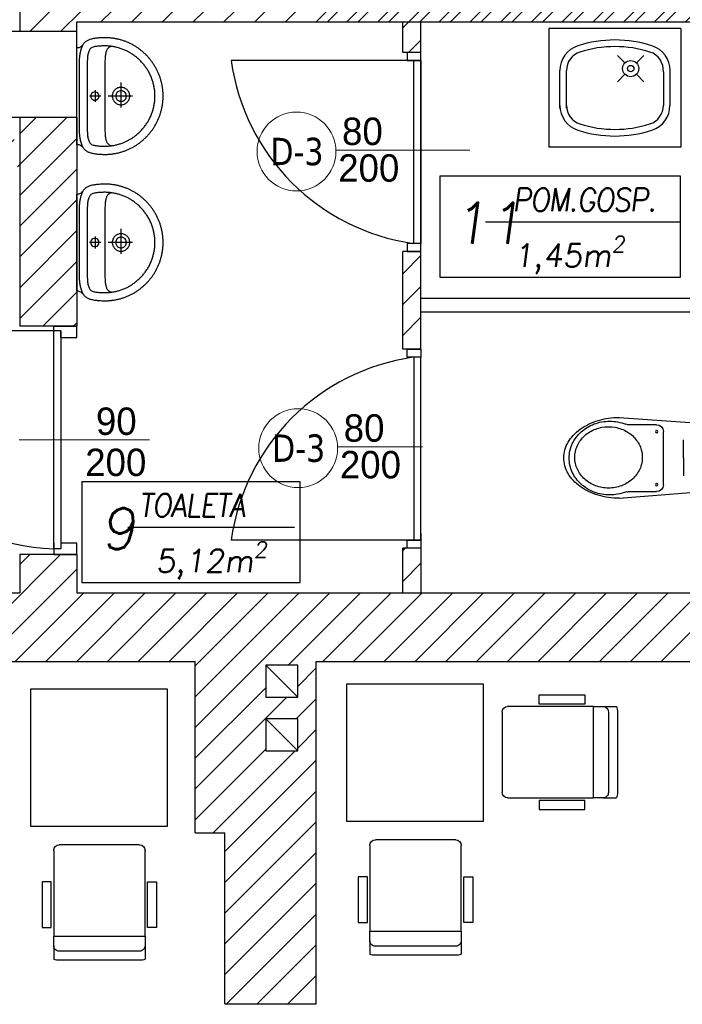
# Model space of a CAD drawing. Header units: millimetres. Extents: x -486876 to 553054, y -140324 to 834178.
# Tile 36 of 155: x -151978 to -149076, y 68368 to 72679. Entities that reach past the tile are written whole.
import ezdxf
from ezdxf.enums import TextEntityAlignment as Align

# ---------------------------------------------------------------- set-up
doc = ezdxf.new("R2010")
doc.units = ezdxf.units.MM
doc.linetypes.add('DASH2', pattern=[0.75, 0.5, -0.25])
for name, color, linetype, lineweight in [('_XREF', 252, 'DASH2', 13), ('XREF$0$okna', 8, 'Continuous', 20), ('XREF$0$ściana nośna', 8, 'Continuous', 30)]:
    doc.layers.add(name, color=color, linetype=linetype, lineweight=lineweight)
for name, color, linetype in [('XREF$0$A-ARM', 8, 'Continuous'), ('XREF$0$ArchiCAD', 8, 'Continuous'), ('XREF$0$DRZWI', 8, 'Continuous'), ('XREF$0$MEBLE', 8, 'Continuous'), ('XREF$0$MEBLE_ŁAZIENKOWE_I_KUCHENNE', 8, 'Continuous'), ('XREF$0$nowe ściany', 8, 'Continuous'), ('XREF$0$OPIS', 8, 'Continuous'), ('XREF$0$OPISY', 8, 'Continuous'), ('XREF$0$WYMIARY', 9, 'Continuous'), ('XREF$0$WYPEŁNIENIA', 8, 'Continuous'), ('XREF$0$ŚCIANY', 8, 'Continuous')]:
    doc.layers.add(name, color=color, linetype=linetype)
doc.styles.add('XREF$0$APLUS', font='arial.ttf', dxfattribs={"width": 0.6})
doc.styles.add('XREF$0$GENERATED_STYLE_1', font='txt')
doc.styles.add('XREF$0$Standard', font='arial.ttf')
doc.styles.add('XREF$0$Verdana 0.8', font='verdana.ttf', dxfattribs={"width": 0.8})
pattern_1 = [(45, (-52999.899, 13162.694), (-6.7351921, 6.7351921), [])]

# ---------------------------------------------------------------- blocks, each defined once
blk = doc.blocks.new('XREF$0$KKP-KOLO2-B02X0201')
at = {"layer": 'XREF$0$A-ARM'}
for points in [[(-21.09, 0), (-21.12, -0.55), (-21.2, -1), (-21.34, -1.39), (-21.54, -1.76), (-21.81, -2.13), (-22.13, -2.54)], [(21.09, 0), (0, 0), (-21.09, 0)], [(22.13, -2.54), (21.81, -2.13), (21.54, -1.76), (21.34, -1.39), (21.2, -1), (21.12, -0.55), (21.09, 0)], [(25.29, -12.17), (25.29, -12.54), (25.28, -12.9), (25.27, -13.27), (25.25, -13.64), (25.22, -14), (25.19, -14.37), (25.16, -14.73), (25.12, -15.09), (25.08, -15.45), (25.03, -15.81), (24.97, -16.16), (24.91, -16.52), (24.85, -16.87), (24.78, -17.22), (24.71, -17.57), (24.63, -17.92), (24.55, -18.26), (24.46, -18.61), (24.37, -18.95), (24.27, -19.29), (24.17, -19.63), (24.06, -19.96), (23.95, -20.3), (23.83, -20.63), (23.71, -20.96), (23.59, -21.29), (23.46, -21.61), (23.33, -21.94), (23.19, -22.26), (23.05, -22.58), (22.9, -22.89), (22.75, -23.21), (22.6, -23.52), (22.44, -23.83), (22.27, -24.14), (22.11, -24.44), (21.94, -24.74), (21.76, -25.04), (21.58, -25.34), (21.4, -25.63), (21.21, -25.92), (21.02, -26.21), (20.83, -26.5), (20.63, -26.78), (20.43, -27.06), (20.22, -27.34), (20.01, -27.62), (19.8, -27.89), (19.58, -28.16), (19.36, -28.42), (19.14, -28.68), (18.91, -28.94), (18.68, -29.2), (18.45, -29.45), (18.21, -29.7), (17.97, -29.95), (17.73, -30.2), (17.48, -30.44), (17.23, -30.67), (16.98, -30.91), (16.72, -31.14), (16.46, -31.36), (16.2, -31.59), (15.93, -31.81), (15.66, -32.02), (15.39, -32.24), (15.12, -32.45), (14.84, -32.65), (14.56, -32.85), (14.28, -33.05), (13.99, -33.25), (13.7, -33.44), (13.41, -33.62), (13.12, -33.81), (12.82, -33.98), (12.52, -34.16), (12.22, -34.33), (11.91, -34.5), (11.61, -34.66), (11.3, -34.82), (10.98, -34.97), (10.67, -35.12), (10.35, -35.27), (10.03, -35.41), (9.71, -35.55), (9.39, -35.68), (9.06, -35.81), (8.74, -35.94), (8.41, -36.06), (8.07, -36.17), (7.74, -36.28), (7.4, -36.39), (7.06, -36.49), (6.72, -36.59), (6.38, -36.68), (6.04, -36.77), (5.69, -36.85), (5.35, -36.93), (5, -37), (4.65, -37.07), (4.29, -37.14), (3.94, -37.2), (3.58, -37.25), (3.23, -37.3), (2.87, -37.34), (2.51, -37.38), (2.14, -37.42), (1.78, -37.45), (1.42, -37.47), (1.05, -37.49), (0.68, -37.5), (0.31, -37.51), (-0.06, -37.51), (-0.06, -37.51), (-0.43, -37.51), (-0.8, -37.5), (-1.16, -37.49), (-1.53, -37.47), (-1.89, -37.45), (-2.26, -37.42), (-2.62, -37.38), (-2.98, -37.34), (-3.34, -37.3), (-3.7, -37.25), (-4.05, -37.2), (-4.41, -37.14), (-4.76, -37.07), (-5.11, -37), (-5.46, -36.93), (-5.81, -36.85), (-6.15, -36.77), (-6.5, -36.68), (-6.84, -36.59), (-7.18, -36.49), (-7.52, -36.39), (-7.85, -36.28), (-8.19, -36.17), (-8.52, -36.06), (-8.85, -35.94), (-9.18, -35.81), (-9.5, -35.68), (-9.83, -35.55), (-10.15, -35.41), (-10.47, -35.27), (-10.78, -35.12), (-11.1, -34.97), (-11.41, -34.82), (-11.72, -34.66), (-12.03, -34.5), (-12.33, -34.33), (-12.63, -34.16), (-12.93, -33.98), (-13.23, -33.81), (-13.52, -33.62), (-13.81, -33.44), (-14.1, -33.25), (-14.39, -33.05), (-14.67, -32.85), (-14.95, -32.65), (-15.23, -32.45), (-15.51, -32.24), (-15.78, -32.02), (-16.05, -31.81), (-16.31, -31.59), (-16.58, -31.36), (-16.84, -31.14), (-17.09, -30.91), (-17.35, -30.67), (-17.6, -30.44), (-17.84, -30.2), (-18.09, -29.95), (-18.33, -29.7), (-18.56, -29.45), (-18.8, -29.2), (-19.03, -28.94), (-19.25, -28.68), (-19.48, -28.42), (-19.7, -28.16), (-19.91, -27.89), (-20.13, -27.62), (-20.34, -27.34), (-20.54, -27.06), (-20.74, -26.78), (-20.94, -26.5), (-21.14, -26.21), (-21.33, -25.92), (-21.51, -25.63), (-21.7, -25.34), (-21.88, -25.04), (-22.05, -24.74), (-22.22, -24.44), (-22.39, -24.14), (-22.55, -23.83), (-22.71, -23.52), (-22.86, -23.21), (-23.01, -22.89), (-23.16, -22.58), (-23.3, -22.26), (-23.44, -21.94), (-23.57, -21.61), (-23.7, -21.29), (-23.83, -20.96), (-23.95, -20.63), (-24.06, -20.3), (-24.17, -19.96), (-24.28, -19.63), (-24.38, -19.29), (-24.48, -18.95), (-24.57, -18.61), (-24.66, -18.26), (-24.74, -17.92), (-24.82, -17.57), (-24.9, -17.22), (-24.96, -16.87), (-25.03, -16.52), (-25.09, -16.16), (-25.14, -15.81), (-25.19, -15.45), (-25.23, -15.09), (-25.27, -14.73), (-25.31, -14.37), (-25.34, -14), (-25.36, -13.64), (-25.38, -13.27), (-25.39, -12.9), (-25.4, -12.54), (-25.4, -12.17), (-25.4, -12.17), (-25.4, -11.8), (-25.38, -11.35), (-25.36, -10.84), (-25.33, -10.31), (-25.3, -9.77), (-25.27, -9.28), (-25.23, -8.85), (-25.19, -8.52), (-25.13, -8.07), (-25.06, -7.64), (-24.99, -7.22), (-24.91, -6.82), (-24.82, -6.44), (-24.73, -6.07), (-24.62, -5.72), (-24.51, -5.38), (-24.38, -5.06), (-24.24, -4.76), (-24.09, -4.47), (-23.93, -4.19), (-23.75, -3.93), (-23.55, -3.68), (-23.34, -3.44), (-23.11, -3.22), (-22.87, -3.01), (-22.6, -2.81), (-22.31, -2.63), (-22, -2.45), (-21.67, -2.29), (-21.32, -2.14), (-20.94, -1.99), (-20.54, -1.86), (-20.11, -1.74), (-19.66, -1.63), (-19.17, -1.53), (-19.17, -1.53), (-18.8, -1.45), (-18.41, -1.38), (-18.01, -1.32), (-17.59, -1.25), (-17.17, -1.2), (-16.73, -1.15), (-16.28, -1.1), (-15.82, -1.06), (-15.35, -1.04), (-14.87, -1.02), (-14.38, -1.01), (-0.06, -1.01), (14.27, -1.01), (14.76, -1.02), (15.23, -1.04), (15.7, -1.06), (16.16, -1.1), (16.61, -1.15), (17.05, -1.2), (17.48, -1.25), (17.9, -1.32), (18.3, -1.38), (18.69, -1.45), (19.06, -1.53), (19.54, -1.63), (20, -1.74), (20.43, -1.86), (20.83, -1.99), (21.21, -2.14), (21.56, -2.29), (21.89, -2.45), (22.2, -2.63), (22.48, -2.81), (22.75, -3.01), (23, -3.22), (23.23, -3.44), (23.44, -3.68), (23.63, -3.93), (23.81, -4.19), (23.98, -4.47), (24.13, -4.76), (24.27, -5.06), (24.39, -5.38), (24.51, -5.72), (24.61, -6.07), (24.71, -6.44), (24.79, -6.82), (24.88, -7.22), (24.95, -7.64), (25.02, -8.07), (25.08, -8.52), (25.12, -8.85), (25.15, -9.28), (25.19, -9.77), (25.22, -10.31), (25.24, -10.84), (25.27, -11.35), (25.28, -11.8), (25.29, -12.17)], [(-0.05, -33.94), (-0.61, -33.93), (-1.16, -33.92), (-1.72, -33.89), (-2.28, -33.85), (-2.7, -33.79), (-3.12, -33.73), (-3.53, -33.66), (-3.94, -33.59), (-4.34, -33.51), (-4.74, -33.42), (-5.14, -33.33), (-5.53, -33.23), (-5.93, -33.13), (-6.33, -33.02), (-6.73, -32.9), (-7.13, -32.77), (-7.53, -32.64), (-7.96, -32.47), (-8.38, -32.29), (-8.79, -32.11), (-9.2, -31.92), (-9.61, -31.73), (-10.02, -31.53), (-10.42, -31.33), (-10.8, -31.11), (-11.16, -30.89), (-11.52, -30.66), (-11.87, -30.43), (-12.22, -30.2), (-12.56, -29.97), (-12.89, -29.72), (-13.22, -29.48), (-13.55, -29.23), (-13.87, -28.97), (-14.19, -28.7), (-14.51, -28.43), (-14.82, -28.15), (-15.14, -27.86), (-15.45, -27.56), (-15.76, -27.24), (-16.06, -26.91), (-16.35, -26.58), (-16.63, -26.25), (-16.91, -25.92), (-17.17, -25.58), (-17.44, -25.24), (-17.7, -24.9), (-17.95, -24.55), (-18.2, -24.19), (-18.45, -23.82), (-18.69, -23.45), (-19.7, -21.59), (-19.87, -21.21), (-20.04, -20.83), (-20.19, -20.44), (-20.34, -20.06), (-20.49, -19.67), (-20.62, -19.28), (-20.75, -18.9), (-20.88, -18.51), (-20.99, -18.12), (-21.1, -17.73), (-21.2, -17.34), (-21.3, -16.94), (-21.38, -16.55), (-21.46, -16.15), (-21.54, -15.75), (-21.6, -15.36), (-21.66, -14.95), (-21.71, -14.55), (-21.75, -14.15), (-21.78, -13.74), (-21.81, -13.33), (-21.83, -12.92), (-21.84, -12.51), (-21.84, -12.09), (-21.84, -11.68), (-21.82, -11.26), (-21.81, -10.84), (-21.78, -10.42), (-21.76, -10), (-21.73, -9.57), (-21.69, -9.16), (-21.64, -8.74), (-21.58, -8.32), (-21.51, -7.91), (-21.43, -7.49), (-21.32, -7.09), (-21.2, -6.68), (-21.06, -6.4), (-20.88, -6.14), (-20.65, -5.9), (-20.38, -5.69), (-20.07, -5.5), (-19.73, -5.34), (-19.37, -5.2), (-18.99, -5.07), (-18.59, -4.96), (-18.17, -4.87), (-17.75, -4.8), (-17.33, -4.73), (-16.9, -4.68), (-16.49, -4.64), (-16.08, -4.61), (-15.69, -4.59), (-15.32, -4.58), (-14.98, -4.57), (-14.66, -4.56), (-14.38, -4.56), (-0.05, -4.56), (14.27, -4.56), (14.55, -4.56), (14.87, -4.57), (15.21, -4.58), (15.58, -4.59), (15.97, -4.61), (16.38, -4.64), (16.8, -4.68), (17.22, -4.73), (17.64, -4.8), (18.07, -4.87), (18.48, -4.96), (18.88, -5.07), (19.26, -5.2), (19.63, -5.34), (19.96, -5.5), (20.27, -5.69), (20.54, -5.9), (20.77, -6.14), (20.96, -6.4), (21.09, -6.68), (21.22, -7.09), (21.32, -7.49), (21.41, -7.91), (21.48, -8.32), (21.54, -8.74), (21.58, -9.16), (21.62, -9.57), (21.65, -10), (21.68, -10.42), (21.7, -10.84), (21.72, -11.26), (21.73, -11.68), (21.74, -12.09), (21.73, -12.51), (21.72, -12.92), (21.7, -13.33), (21.68, -13.74), (21.64, -14.15), (21.6, -14.55), (21.55, -14.95), (21.49, -15.36), (21.43, -15.75), (21.36, -16.15), (21.28, -16.55), (21.19, -16.94), (21.1, -17.34), (20.99, -17.73), (20.89, -18.12), (20.77, -18.51), (20.65, -18.9), (20.52, -19.28), (20.38, -19.67), (20.24, -20.06), (20.09, -20.44), (19.93, -20.83), (19.76, -21.21), (19.59, -21.59), (19.59, -21.59), (18.58, -23.45), (18.34, -23.82), (18.09, -24.19), (17.84, -24.55), (17.59, -24.9), (17.33, -25.24), (17.07, -25.58), (16.8, -25.92), (16.52, -26.25), (16.24, -26.58), (15.95, -26.91), (15.65, -27.24), (15.35, -27.56), (15.03, -27.86), (14.72, -28.15), (14.4, -28.43), (14.08, -28.7), (13.76, -28.97), (13.44, -29.23), (13.11, -29.48), (12.78, -29.72), (12.45, -29.97), (12.11, -30.2), (11.76, -30.43), (11.41, -30.66), (11.06, -30.89), (10.69, -31.11), (10.32, -31.33), (9.91, -31.53), (9.5, -31.73), (9.09, -31.92), (8.68, -32.11), (8.27, -32.29), (7.85, -32.47), (7.43, -32.64), (7.43, -32.64), (7.02, -32.77), (6.62, -32.9), (6.22, -33.02), (5.82, -33.13), (5.43, -33.23), (5.03, -33.33), (4.63, -33.42), (4.23, -33.51), (3.83, -33.59), (3.42, -33.66), (3.01, -33.73), (2.6, -33.79), (2.17, -33.85), (1.61, -33.89), (1.06, -33.92), (0.5, -33.93), (-0.05, -33.94)], [(-2.61, -7.95), (2.52, -7.95)], [(-0.04, -6.08), (0.43, -6.14), (0.85, -6.32), (1.21, -6.6), (1.49, -6.96), (1.67, -7.38), (1.73, -7.86), (1.67, -8.33), (1.49, -8.75), (1.21, -9.11), (0.85, -9.39), (0.43, -9.57), (-0.04, -9.63), (-0.51, -9.57), (-0.94, -9.39), (-1.3, -9.11), (-1.58, -8.75), (-1.75, -8.33), (-1.82, -7.86), (-1.75, -7.38), (-1.58, -6.96), (-1.3, -6.6), (-0.94, -6.32), (-0.51, -6.14), (-0.04, -6.08)], [(-0.05, -10.45), (-0.05, -5.48)], [(-21.62, -15.21), (-21.58, -14.99), (-21.53, -14.78), (-21.48, -14.58), (-21.41, -14.39), (-21.33, -14.21), (-21.24, -14.04), (-21.14, -13.87), (-21.02, -13.72), (-20.88, -13.57), (-20.72, -13.43), (-20.55, -13.3), (-20.35, -13.18), (-20.14, -13.06), (-19.9, -12.95), (-19.63, -12.85), (-19.34, -12.76), (-19.02, -12.67), (-18.67, -12.6), (-18.29, -12.53), (-17.88, -12.46), (-17.43, -12.4), (-16.96, -12.35), (-16.44, -12.31), (-15.89, -12.27), (-15.3, -12.24), (-14.67, -12.21), (-14, -12.19), (-13.28, -12.18), (-12.52, -12.17), (-11.72, -12.17)], [(-11.72, -12.17), (-0.06, -12.17), (11.6, -12.17)], [(11.6, -12.17), (12.41, -12.17), (13.17, -12.18), (13.88, -12.19), (14.55, -12.21), (15.18, -12.24), (15.78, -12.27), (16.33, -12.31), (16.84, -12.35), (17.32, -12.4), (17.77, -12.46), (18.18, -12.53), (18.56, -12.6), (18.9, -12.67), (19.22, -12.76), (19.52, -12.85), (19.78, -12.95), (20.02, -13.06), (20.24, -13.18), (20.44, -13.3), (20.61, -13.43), (20.76, -13.57), (20.9, -13.72), (21.02, -13.87), (21.13, -14.04), (21.22, -14.21), (21.3, -14.39), (21.36, -14.58), (21.42, -14.78), (21.47, -14.99), (21.51, -15.21)], [(-0.06, -15.43), (0.33, -15.45), (0.71, -15.51), (1.07, -15.6), (1.42, -15.73), (1.75, -15.89), (2.06, -16.08), (2.36, -16.3), (2.63, -16.55), (2.87, -16.82), (3.09, -17.11), (3.28, -17.43), (3.44, -17.76), (3.57, -18.11), (3.66, -18.47), (3.72, -18.85), (3.74, -19.24), (3.72, -19.62), (3.66, -20), (3.57, -20.36), (3.44, -20.71), (3.28, -21.05), (3.09, -21.36), (2.87, -21.65), (2.63, -21.92), (2.36, -22.17), (2.06, -22.39), (1.75, -22.58), (1.42, -22.74), (1.07, -22.87), (0.71, -22.96), (0.33, -23.02), (-0.06, -23.04), (-0.45, -23.02), (-0.82, -22.96), (-1.19, -22.87), (-1.54, -22.74), (-1.87, -22.58), (-2.18, -22.39), (-2.48, -22.17), (-2.75, -21.92), (-2.99, -21.65), (-3.21, -21.36), (-3.4, -21.05), (-3.56, -20.71), (-3.69, -20.36), (-3.78, -20), (-3.84, -19.62), (-3.86, -19.24), (-3.84, -18.85), (-3.78, -18.47), (-3.69, -18.11), (-3.56, -17.76), (-3.4, -17.43), (-3.21, -17.11), (-2.99, -16.82), (-2.75, -16.55), (-2.48, -16.3), (-2.18, -16.08), (-1.87, -15.89), (-1.54, -15.73), (-1.19, -15.6), (-0.82, -15.51), (-0.45, -15.45), (-0.06, -15.43)], [(-0.06, -16.9), (0.36, -16.94), (0.75, -17.05), (1.12, -17.22), (1.44, -17.45), (1.72, -17.73), (1.95, -18.06), (2.13, -18.42), (2.23, -18.82), (2.27, -19.24), (2.23, -19.65), (2.13, -20.05), (1.95, -20.41), (1.72, -20.74), (1.44, -21.02), (1.12, -21.25), (0.75, -21.42), (0.36, -21.53), (-0.06, -21.57), (-0.48, -21.53), (-0.87, -21.42), (-1.23, -21.25), (-1.56, -21.02), (-1.84, -20.74), (-2.07, -20.41), (-2.24, -20.05), (-2.35, -19.65), (-2.39, -19.24), (-2.35, -18.82), (-2.24, -18.42), (-2.07, -18.06), (-1.84, -17.73), (-1.56, -17.45), (-1.23, -17.22), (-0.87, -17.05), (-0.48, -16.94), (-0.06, -16.9)], [(-0.06, -24.21), (-0.06, -13.57)], [(4.89, -19.26), (-5.94, -19.26)]]:
    blk.add_lwpolyline(points, dxfattribs=at)
blk = doc.blocks.new('XREF$0$ubi012_r')
for p, q in [((-2.32, 33.16), (0, 0)), ((33.07, 33.16), (30.34, 0)), ((0.86, 16.83), (0.86, 29.35)), ((30.16, 29.17), (30.16, 16.83)), ((27.13, 13.79), (3.9, 13.79)), ((15.37, 5.06), (7.45, 5.06)), ((15.37, 5.06), (23.29, 5.06)), ((30.34, 0), (0, 0))]:
    blk.add_line(p, q)
for centre in [(3.9, 16.83), (27.13, 16.83)]:
    blk.add_circle(centre, 0.506)
for centre, radius, start, end in [((16.19, 42.02), 15.54, 105.9445, 133.2542), ((15.37, 44.42), 13.01, 74.6148, 105.3852), ((14.56, 42.02), 15.54, 46.7458, 74.0555), ((20.78, 37.1), 22.27, 133.1777, 154.6258), ((16.63, 38.41), 17.03, 126.5259, 148.9267), ((15.64, 39.74), 15.37, 102.4946, 126.4967), ((15.32, 39.85), 12.81, 102.4946, 126.4967), ((15.46, 40.39), 14.7, 77.6333, 102.3667), ((15.17, 40.39), 12.25, 77.6333, 102.3667), ((15.02, 39.85), 12.81, 53.5033, 77.5054), ((15.28, 39.74), 15.37, 53.5033, 77.5054), ((14.28, 38.41), 17.03, 31.0733, 53.4741), ((9.97, 37.1), 22.27, 25.3742, 46.8223), ((16.15, 38.74), 14.19, 126.5259, 148.9267), ((14.19, 38.74), 14.19, 31.0733, 53.4741), ((27.53, 33.76), 29.8, 154.3733, 172.0149), ((18.1, 37.5), 18.76, 148.867, 169.8645), ((17.37, 37.98), 15.63, 148.867, 169.8645), ((12.97, 37.98), 15.63, 10.1355, 31.133), ((12.82, 37.5), 18.76, 10.1355, 31.133), ((3.22, 33.76), 29.8, 7.9851, 25.6267), ((18.81, 37.34), 19.49, 169.767, 190.233), ((17.96, 37.85), 16.24, 169.767, 190.233), ((12.37, 37.85), 16.24, 0, 10.233), ((12.1, 37.34), 19.49, 0, 10.233), ((30.81, 33.16), 33.13, 171.7845, 180.1077), ((17.37, 37.72), 15.63, 190.1355, 211.133), ((12.97, 37.72), 15.63, 328.867, 349.8645), ((12.37, 37.85), 16.24, 349.767, 0), ((12.1, 37.34), 19.49, 349.767, 0), ((-0.06, 33.16), 33.13, 0, 8.2155), ((15.63, 36.6), 16.22, 189.6364, 202.7205), ((-1.67, 29.35), 2.53, 0, 22.7205), ((-13.89, 43.27), 46.14, 343.1585, 348.2524), ((16.15, 36.96), 14.19, 211.0733, 233.4741), ((14.19, 36.96), 14.19, 306.5259, 328.9267), ((32.69, 29.17), 2.53, 163.1585, 180), ((15.32, 35.85), 12.81, 233.5033, 257.5054), ((15.17, 35.31), 12.25, 257.6333, 282.3667), ((15.02, 35.85), 12.81, 282.4946, 306.4967), ((3.9, 16.83), 3.03, 180, 270), ((27.13, 16.83), 3.03, 270, 0)]:
    blk.add_arc(centre, radius, start, end)
blk = doc.blocks.new('XREF')
at = {"layer": 'XREF$0$WYPEŁNIENIA'}
h = blk.add_hatch(dxfattribs=at)
h.set_pattern_fill('ANSI31', color=256, scale=3)
h.set_pattern_definition(pattern_1)
h.paths.add_polyline_path([(4126.56, 10461.95), (4096.56, 10461.95), (4096.56, 10361.95), (4126.56, 10361.95)])
h.paths.add_polyline_path([(4126.56, 10611.78), (4163.74, 10611.78), (4163.74, 10651.78), (4010.02, 10651.78), (4010.02, 10611.78), (4096.56, 10611.78), (4096.56, 10449.13), (3796.56, 10449.13), (3796.56, 10437.13), (4096.56, 10437.13), (4096.56, 10461.95), (4126.56, 10461.95)])
h.paths.add_polyline_path([(4411.55, 10651.78), (4273.74, 10651.78), (4273.74, 10611.78), (4276.69, 10611.78), (4276.69, 10592.01), (4276.71, 10592), (4277.17, 10591.92), (4277.72, 10591.89), (4277.72, 10570.63), (4277.72, 10549.37), (4276.69, 10517.32), (4301.69, 10517.32), (4301.69, 10611.78), (4411.55, 10611.78)])
h.paths.add_polyline_path([(4482.24, 10651.78), (4411.55, 10651.78), (4411.55, 10611.78), (4482.24, 10611.78)])
h.paths.add_polyline_path([(4630.16, 10651.78), (4592.24, 10651.78), (4592.24, 10611.78), (4630.16, 10611.78)])
h.paths.add_polyline_path([(4924.68, 10651.78), (4740.16, 10651.78), (4740.16, 10611.78), (4771.69, 10611.78), (4771.69, 10309.78), (4796.69, 10309.78), (4796.69, 10381.78), (4796.69, 10391.78), (4796.69, 10611.78), (4924.68, 10611.78)])
h.paths.add_polyline_path([(3796.56, 9779.12), (3771.56, 9779.12), (3771.56, 9622.15), (3796.56, 9622.15)])
h.paths.add_polyline_path([(3796.56, 10506.94), (3784.56, 10506.94), (3766.56, 10506.94), (3766.56, 10276.78), (3796.56, 10276.78)])
h.paths.add_polyline_path([(4796.69, 10309.78), (4771.69, 10309.78), (4771.69, 10229.78), (4796.69, 10229.78)])
h.paths.add_polyline_path([(4796.69, 10229.78), (4771.69, 10229.78), (4771.69, 10186.78), (4762.89, 10186.78), (4762.89, 10161.78), (4771.69, 10161.78), (4771.69, 10096.78), (4783.69, 10096.78), (4796.69, 10096.78), (4796.69, 10121.78)])
h.paths.add_polyline_path([(4662.89, 10187.07), (4577.87, 10186.78), (4411.55, 10186.78), (4411.55, 10161.78), (4446.69, 10161.78), (4577.87, 10161.78), (4662.89, 10162.07)])
h = blk.add_hatch(dxfattribs=at)
h.set_pattern_fill('ANSI31', color=256, scale=3)
h.set_pattern_definition(pattern_1)
h.paths.add_polyline_path([(5376.11, 10651.78), (5336.75, 10651.78), (5336.75, 10611.78), (5376.11, 10611.78)])
h.paths.add_polyline_path([(5806.69, 10651.78), (5486.11, 10651.78), (5486.11, 10611.78), (5541.69, 10611.78), (5541.69, 10491.78), (5566.69, 10491.78), (5566.69, 10611.78), (5766.69, 10611.78), (5766.69, 10481.78), (5766.69, 10471.78), (5766.69, 10346.78), (5739.69, 10346.78), (5739.69, 10336.78), (5766.69, 10336.78), (5766.69, 10322.47), (5806.69, 10322.47)])
h.paths.add_polyline_path([(5566.69, 10391.78), (5556.69, 10391.78), (5541.69, 10391.78), (5541.69, 10295.78), (5566.69, 10295.78), (5566.69, 10336.78), (5739.69, 10336.78), (5739.69, 10346.78), (5566.69, 10346.78)])
h.paths.add_polyline_path([(5566.69, 10295.78), (5541.69, 10295.78), (5541.69, 10195.78), (5566.69, 10195.78)])
h.paths.add_polyline_path([(5558.62, 10157.37), (5572.62, 10157.37), (5572.62, 10143.37), (5558.62, 10143.37)], flags=16)
edge = h.paths.add_edge_path(flags=16)
edge.add_arc((5565.62, 10150.37), 7, 0, 360)
h.paths.add_polyline_path([(5806.69, 10212.47), (5766.69, 10212.47), (5766.69, 10121.78), (5688.72, 10121.78), (5688.72, 10096.78), (5766.69, 10096.78), (5766.69, 10027.67), (5806.69, 10027.67), (5806.69, 10029.35)])
h.paths.add_polyline_path([(5806.69, 9917.67), (5766.69, 9917.67), (5766.69, 9911.78), (5683.24, 9911.78), (5683.24, 9881.78), (5766.69, 9881.78), (5766.69, 9779.12), (5806.69, 9779.12)])
h.paths.add_polyline_path([(5157.25, 9881.78), (5142.25, 9881.78), (5141.56, 9712.78), (5141.56, 9656.78), (5141.56, 9631.78), (5156.56, 9631.78), (5156.56, 9712.78)])
h.paths.add_polyline_path([(5256.56, 9656.78), (5156.56, 9656.78), (5156.56, 9631.78), (5256.56, 9631.78)])
h.paths.add_polyline_path([(5451.56, 9666.86), (5426.56, 9666.86), (5426.56, 9656.78), (5256.56, 9656.78), (5256.56, 9631.78), (5426.56, 9631.78), (5451.56, 9631.78)])
h.paths.add_polyline_path([(5806.69, 9779.12), (5766.69, 9779.12), (5766.69, 9756.28), (5806.69, 9756.28)])
h.paths.add_polyline_path([(5806.69, 9563.42), (5766.69, 9563.42), (5766.69, 9361.43), (5605.18, 9361.43), (5605.18, 9321.43), (5766.69, 9321.43), (5766.69, 9268.64), (5806.69, 9268.64)])
h.paths.add_polyline_path([(5806.69, 9646.28), (5766.69, 9646.28), (5766.69, 9563.42), (5806.69, 9563.42)])
h.paths.add_polyline_path([(5495.18, 9361.43), (5463.86, 9361.43), (5451.56, 9361.43), (5451.56, 9481.78), (5426.56, 9481.78), (5426.56, 9361.43), (5366.74, 9361.43), (5366.74, 9321.43), (5495.18, 9321.43)])
h.paths.add_polyline_path([(5256.74, 9361.43), (4971.58, 9361.43), (4971.58, 9321.43), (5256.74, 9321.43)])
h.paths.add_polyline_path([(4861.58, 9361.43), (4816.56, 9361.43), (4816.56, 9450.58), (4776.56, 9450.58), (4776.56, 9361.43), (4714.92, 9361.43), (4714.92, 9321.43), (4861.58, 9321.43)])
h.paths.add_polyline_path([(4604.92, 9361.43), (4411.55, 9361.43), (4411.55, 9321.43), (4604.92, 9321.43)])
h.paths.add_polyline_path([(4411.55, 9361.43), (4406.56, 9361.43), (4406.56, 9411.43), (4366.56, 9411.43), (4366.56, 9361.43), (4171.56, 9361.43), (4171.56, 9321.43), (4411.55, 9321.43)])
h.paths.add_polyline_path([(4816.56, 9631.78), (5021.56, 9631.78), (5021.56, 9656.78), (4816.56, 9656.78), (4816.56, 9766.19), (4776.56, 9766.19), (4776.56, 9563.42), (4816.56, 9563.42)])
h.paths.add_polyline_path([(4816.56, 9563.42), (4776.56, 9563.42), (4776.56, 9510.58), (4816.56, 9510.58)])
h.paths.add_polyline_path([(5806.69, 9158.64), (5766.69, 9158.64), (5766.69, 9112.7), (5806.69, 9112.7)])
h.paths.add_polyline_path([(4783.69, 9911.78), (4771.69, 9911.78)])
h.paths.add_polyline_path([(4886.69, 10121.78), (4796.69, 10121.78), (4796.69, 10096.78), (4886.69, 10096.78)])
h.paths.add_polyline_path([(5434.52, 10096.78), (5434.52, 10121.78), (5409.69, 10121.78), (5409.81, 10096.78)])
h.paths.add_polyline_path([(5535.02, 10121.78), (5535.02, 10108.85), (5535.02, 10108.85), (5535.02, 10096.78), (5588.72, 10096.78), (5588.72, 10121.78), (5575.42, 10121.78), (5575.42, 10162.36), (5566.69, 10162.36), (5566.69, 10195.78), (5541.69, 10195.78), (5541.69, 10121.78)])
h = blk.add_hatch(dxfattribs=at)
h.set_pattern_fill('ANSI31', color=256, scale=3)
h.set_pattern_definition([(45, (428.967, 8619.944), (-6.735192, 6.735192), [])])
h.paths.add_polyline_path([(4754.5, 9911.78), (4436.69, 9911.78), (4301.69, 9911.78), (4301.69, 9928.55), (4289.69, 9928.55), (4276.69, 9928.55), (4276.69, 9911.78), (4236.56, 9911.78), (4236.56, 9881.78), (4353.56, 9881.78), (4353.56, 9806.78), (4366.56, 9806.78), (4366.56, 9731.78), (4406.56, 9731.78), (4406.56, 9881.78), (4743.77, 9881.78)])
h.paths.add_polyline_path([(4398.45, 9880.08), (4398.45, 9866.08), (4384.45, 9866.08), (4384.45, 9880.08)], flags=16)
h.paths.add_polyline_path([(4398.45, 9856.69), (4398.45, 9842.69), (4384.45, 9842.69), (4384.45, 9856.69)], flags=16)
h.paths.add_polyline_path([(4301.69, 10120.07), (4276.69, 10120.07), (4276.69, 10028.55), (4301.69, 10028.55), (4301.69, 10031.78), (4301.69, 10034.78)])
h.paths.add_polyline_path([(4276.69, 10110.27), (4239.02, 10110.27), (4239.02, 10098.27), (4276.69, 10098.27)])
h.paths.add_polyline_path([(4139.02, 10110.27), (4135.8, 10110.27), (4126.56, 10110.27), (4126.56, 10098.27), (4139.02, 10098.27)])
h.paths.add_polyline_path([(4452.42, 10061.29), (4444.42, 10061.29), (4444.42, 10018.45), (4452.42, 10018.45)])
h.paths.add_polyline_path([(4452.42, 9931.39), (4444.42, 9931.39), (4444.42, 9911.78), (4452.42, 9911.78)])
h.paths.add_polyline_path([(4584.42, 10161.78), (4577.87, 10161.78), (4572.42, 10161.78), (4572.42, 9911.78), (4584.42, 9911.78)])
h.paths.add_polyline_path([(4452.42, 10161.78), (4446.69, 10161.78), (4444.42, 10161.78), (4444.42, 10148.35), (4452.42, 10148.35)])
h.paths.add_polyline_path([(4301.69, 10417.32), (4276.69, 10417.32), (4276.69, 10166.69), (4280.64, 10166.69), (4280.64, 10210.85), (4376.16, 10210.85), (4376.16, 10166.69), (4280.64, 10166.69), (4276.69, 10166.69), (4276.69, 10157.57), (4301.69, 10157.57), (4301.69, 10161.78), (4446.69, 10161.78), (4452.42, 10161.78), (4577.87, 10161.78), (4584.42, 10161.78), (4662.89, 10161.78), (4662.89, 10186.78), (4577.87, 10186.78), (4396.69, 10186.78), (4396.69, 10246.78), (4301.69, 10246.78)])
h.paths.add_polyline_path([(4335.14, 10233.4), (4349.14, 10233.4), (4349.14, 10219.4), (4335.14, 10219.4)], flags=16)
h.paths.add_polyline_path([(4363.29, 10233.4), (4391.29, 10233.4), (4391.29, 10219.4), (4363.29, 10219.4)], flags=16)
h.paths.add_polyline_path([(4279.66, 10288.77), (4298.73, 10288.77), (4298.73, 10302.27), (4279.66, 10302.27)], flags=24)
h.paths.add_polyline_path([(4376.91, 10145.96), (4376.91, 10164.17), (4363.41, 10164.17), (4363.41, 10145.96)], flags=9)
at = {"layer": 'XREF$0$DRZWI', "ltscale": 1.2}
blk.add_line((4291.61, 10028.55), (4301.69, 10028.55), dxfattribs=at)
at = {"layer": 'XREF$0$DRZWI'}
for points in [[(4452.42, 10141.82), (4452.42, 10144.82), (4369.34, 10144.82)], [(4452.42, 10144.82), (4452.42, 10064.82), (4449.34, 10064.82), (4449.34, 10077.32), (4449.34, 10144.82)], [(4452.42, 10135.8), (4452.42, 10064.82), (4449.34, 10064.82), (4449.34, 10077.32), (4449.34, 10144.82)], [(4294.69, 10026.55), (4294.69, 9931.05), (4291.69, 9931.05), (4291.69, 9931.05), (4291.61, 10028.55)], [(4294.69, 10023.55), (4301.69, 10023.55), (4301.69, 10028.55)], [(4294.69, 10023.55), (4294.69, 10026.55), (4204.69, 10026.55), (4204.69, 10026.55)], [(4452.42, 9934.92), (4452.42, 10014.92), (4449.34, 10014.92), (4449.34, 10002.42), (4449.34, 9934.92)], [(4452.42, 9943.94), (4452.42, 10014.92), (4449.34, 10014.92), (4449.34, 10002.42), (4449.34, 9934.92)], [(4452.42, 9937.92), (4452.42, 9934.92), (4369.34, 9934.92)], [(4291.69, 9933.55), (4291.69, 9928.55), (4301.69, 9928.55), (4301.69, 9933.55)], [(4301.69, 9933.55), (4294.78, 9933.55)]]:
    blk.add_lwpolyline(points, dxfattribs=at)
for points in [[(4452.42, 10144.82), (4452.42, 10148.35), (4446.42, 10148.35), (4446.42, 10144.82)], [(4452.42, 10061.29), (4452.42, 10064.82), (4446.42, 10064.82), (4446.42, 10061.29)], [(4452.42, 10018.45), (4452.42, 10014.92), (4446.42, 10014.92), (4446.42, 10018.45)], [(4452.42, 9934.92), (4452.42, 9931.39), (4446.42, 9931.39), (4446.42, 9934.92)]]:
    blk.add_lwpolyline(points, close=True, dxfattribs=at)
for centre, radius, start, end in [((4462.14, 10157.57), 93.67, 187.8209, 261.9529), ((4294.64, 10021.11), 90.11, 176.5388, 268.128), ((4462.14, 9922.17), 93.67, 98.0471, 172.1791)]:
    blk.add_arc(centre, radius, start, end, dxfattribs=at)
at = {"layer": 'XREF$0$MEBLE', "ltscale": 1.2}
for p, q in [((4566.29, 10158.89), (4508.41, 10158.89)), ((4508.41, 10158.89), (4508.41, 10107.01)), ((4566.29, 10158.89), (4508.41, 10158.89)), ((4508.41, 10158.89), (4508.41, 10107.01)), ((4566.29, 10158.89), (4566.29, 10107.01)), ((4566.29, 10158.89), (4566.29, 10107.01)), ((4541.76, 10143.85), (4538.45, 10147.15)), ((4541.76, 10143.85), (4538.45, 10147.15)), ((4546.77, 10143.84), (4550.07, 10147.15)), ((4546.77, 10143.84), (4550.07, 10147.15)), ((4513.23, 10124.06), (4513.23, 10140.51)), ((4513.23, 10124.06), (4513.23, 10140.51)), ((4516.13, 10124.06), (4516.13, 10140.51)), ((4516.13, 10124.06), (4516.13, 10140.51)), ((4561.47, 10140.51), (4561.47, 10125.21)), ((4561.47, 10140.51), (4561.47, 10125.21)), ((4541.76, 10138.84), (4538.45, 10135.53)), ((4541.76, 10138.84), (4538.45, 10135.53)), ((4546.77, 10138.84), (4550.07, 10135.53)), ((4546.77, 10138.84), (4550.07, 10135.53)), ((4558.57, 10139.94), (4558.57, 10125.21)), ((4558.57, 10139.94), (4558.57, 10125.21)), ((4566.29, 10107.01), (4508.41, 10107.01)), ((4566.29, 10107.01), (4508.41, 10107.01))]:
    blk.add_line(p, q, dxfattribs=at)
at = {"layer": 'XREF$0$MEBLE'}
for p, q in [((4504.17, 9863.08), (4504.17, 9867.08)), ((4504.17, 9867.08), (4524.17, 9867.08)), ((4524.17, 9867.08), (4524.17, 9863.08)), ((4527.97, 9862), (4490.37, 9862)), ((4524.17, 9863.08), (4504.17, 9863.08)), ((4527.97, 9822), (4527.97, 9862)), ((4527.97, 9822), (4527.97, 9862)), ((4527.97, 9862), (4532.11, 9862)), ((4532.11, 9862), (4538.04, 9862)), ((4487.97, 9859.6), (4487.97, 9824.4)), ((4534.51, 9859.6), (4534.51, 9824.4)), ((4538.51, 9859.6), (4538.51, 9824.4)), ((4490.37, 9822), (4527.97, 9822)), ((4532.11, 9822), (4527.97, 9822)), ((4532.11, 9822), (4538.04, 9822)), ((4504.17, 9820.91), (4504.17, 9816.91)), ((4524.17, 9820.91), (4504.17, 9820.91)), ((4504.17, 9816.91), (4524.17, 9816.91)), ((4524.17, 9816.91), (4524.17, 9820.91)), ((4329.18, 9801.44), (4293.98, 9801.44)), ((4430.04, 9801.23), (4430.04, 9763.63)), ((4467.64, 9803.63), (4432.44, 9803.63)), ((4470.04, 9763.63), (4470.04, 9801.23)), ((4291.58, 9799.04), (4291.58, 9761.44)), ((4331.58, 9761.44), (4331.58, 9799.04)), ((4428.95, 9787.42), (4424.95, 9787.42)), ((4424.95, 9787.42), (4424.95, 9767.42)), ((4428.95, 9767.42), (4428.95, 9787.42)), ((4471.13, 9767.42), (4471.13, 9787.42)), ((4471.13, 9787.42), (4475.13, 9787.42)), ((4475.13, 9787.42), (4475.13, 9767.42)), ((4290.49, 9785.24), (4286.49, 9785.24)), ((4286.49, 9785.24), (4286.49, 9765.24)), ((4290.49, 9765.24), (4290.49, 9785.24)), ((4332.67, 9765.24), (4332.67, 9785.24)), ((4332.67, 9785.24), (4336.67, 9785.24)), ((4336.67, 9785.24), (4336.67, 9765.24)), ((4286.49, 9765.24), (4290.49, 9765.24)), ((4336.67, 9765.24), (4332.67, 9765.24)), ((4424.95, 9767.42), (4428.95, 9767.42)), ((4475.13, 9767.42), (4471.13, 9767.42)), ((4291.58, 9761.44), (4331.58, 9761.44)), ((4291.58, 9757.31), (4291.58, 9761.44)), ((4291.58, 9761.44), (4331.58, 9761.44)), ((4331.58, 9761.44), (4331.58, 9757.31)), ((4430.04, 9763.63), (4470.04, 9763.63)), ((4430.04, 9759.49), (4430.04, 9763.63)), ((4430.04, 9763.63), (4470.04, 9763.63)), ((4470.04, 9763.63), (4470.04, 9759.49)), ((4291.58, 9757.31), (4291.58, 9751.37)), ((4331.58, 9757.31), (4331.58, 9751.37)), ((4430.04, 9759.49), (4430.04, 9753.55)), ((4467.64, 9757.09), (4432.44, 9757.09)), ((4470.04, 9759.49), (4470.04, 9753.55)), ((4329.18, 9754.91), (4293.98, 9754.91)), ((4467.64, 9753.09), (4432.44, 9753.09)), ((4329.18, 9750.91), (4293.98, 9750.91))]:
    blk.add_line(p, q, dxfattribs=at)
for points in [[(4281.36, 9809.59), (4341.36, 9809.59), (4341.36, 9869.59), (4281.36, 9869.59)], [(4419.82, 9871.78), (4419.82, 9811.78), (4479.82, 9811.78), (4479.82, 9871.78)]]:
    blk.add_lwpolyline(points, close=True, dxfattribs=at)
at = {"layer": 'XREF$0$MEBLE', "ltscale": 1.2}
for radius in [3.54, 3.54, 1.42, 1.42]:
    blk.add_circle((4544.26, 10141.34), radius, dxfattribs=at)
for centre, radius, start, end in [((4537.37, 10100.82), 53.06, 90, 107.7958), ((4537.37, 10100.82), 53.06, 90, 107.7958), ((4537.37, 10100.82), 53.06, 72.2042, 90), ((4537.37, 10100.82), 53.06, 72.2042, 90), ((4524.66, 10140.47), 11.43, 107.877, 179.7877), ((4524.66, 10140.47), 11.43, 107.877, 179.7877), ((4537.37, 10100.82), 50.16, 90, 107.7958), ((4537.37, 10100.82), 50.16, 90, 107.7958), ((4525.42, 10141.09), 9.33, 90, 90.0277), ((4525.42, 10141.09), 9.33, 90, 90.0277), ((4537.37, 10100.82), 50.16, 72.2042, 90), ((4537.37, 10100.82), 50.16, 72.2042, 90), ((4550.11, 10140.51), 11.38, 360, 72.2042), ((4550.11, 10140.51), 11.38, 360, 72.2042), ((4524.66, 10140.47), 8.53, 107.9046, 179.7154), ((4524.66, 10140.47), 8.53, 107.9046, 179.7154), ((4550.11, 10140.51), 8.49, 356.1642, 72.2042), ((4550.11, 10140.51), 8.49, 356.1642, 72.2042), ((4524.61, 10125.21), 11.38, 180, 252.2042), ((4524.61, 10125.21), 11.38, 180, 252.2042), ((4524.61, 10125.21), 8.49, 180, 252.2042), ((4524.61, 10125.21), 8.49, 180, 252.2042), ((4550.09, 10125.21), 8.49, 287.7958, 360), ((4550.09, 10125.21), 8.49, 287.7958, 360), ((4550.09, 10125.21), 11.38, 287.7958, 360), ((4550.09, 10125.21), 11.38, 287.7958, 360), ((4537.35, 10164.89), 53.06, 252.2042, 270), ((4537.35, 10164.89), 53.06, 252.2042, 270), ((4537.35, 10164.89), 50.16, 252.2042, 270), ((4537.35, 10164.89), 50.16, 252.2042, 270), ((4537.35, 10164.89), 50.16, 270, 287.7958), ((4537.35, 10164.89), 50.16, 270, 287.7958), ((4537.35, 10164.89), 53.06, 270, 287.7958), ((4537.35, 10164.89), 53.06, 270, 287.7958)]:
    blk.add_arc(centre, radius, start, end, dxfattribs=at)
at = {"layer": 'XREF$0$MEBLE', "extrusion": (0, 0, -1)}
for centre, major_axis, start_param, end_param in [((4490.37, 9859.6), (-1.7, 1.7), -0.785398, 0.785398), ((4532.11, 9859.6), (-1.7, -1.7), 2.356194, 3.926991), ((4532.11, 9859.6), (-4.53, -4.53), 3.542594, 3.926991), ((4490.37, 9824.4), (-1.7, -1.7), 5.497787, 7.068583), ((4532.11, 9824.4), (-1.7, 1.7), 2.356194, 3.926991), ((4532.11, 9824.4), (-4.53, 4.53), 2.356194, 2.740591), ((4293.98, 9799.04), (-1.7, 1.7), 5.497787, 7.068583), ((4329.18, 9799.04), (1.7, 1.7), -0.785398, 0.785398), ((4432.44, 9801.23), (-1.7, 1.7), 5.497787, 7.068583), ((4467.64, 9801.23), (1.7, 1.7), -0.785398, 0.785398), ((4293.98, 9757.31), (1.7, 1.7), 2.356194, 3.926991), ((4329.18, 9757.31), (-1.7, 1.7), 2.356194, 3.926991), ((4432.44, 9759.49), (1.7, 1.7), 2.356194, 3.926991), ((4467.64, 9759.49), (-1.7, 1.7), 2.356194, 3.926991), ((4432.44, 9759.49), (4.53, 4.53), 2.356194, 2.740591), ((4467.64, 9759.49), (-4.53, 4.53), 3.542594, 3.926991), ((4293.98, 9757.31), (4.53, 4.53), 2.356194, 2.740591), ((4329.18, 9757.31), (-4.53, 4.53), 3.542594, 3.926991)]:
    blk.add_ellipse(centre, major_axis=major_axis, ratio=1, start_param=start_param, end_param=end_param, dxfattribs=at)
at = {"layer": 'XREF$0$nowe ściany'}
for p, q in [((4444.42, 10148.35), (4444.42, 10161.78)), ((4452.42, 10018.45), (4452.42, 10161.78)), ((4452.42, 10148.35), (4444.42, 10148.35)), ((4452.42, 10061.29), (4444.42, 10061.29)), ((4444.42, 10018.45), (4444.42, 10061.29)), ((4452.42, 10040.78), (4572.42, 10040.78)), ((4301.69, 10034.78), (4301.69, 10031.78)), ((4452.42, 10034.78), (4572.42, 10034.78)), ((4301.69, 10028.55), (4276.69, 10028.55)), ((4301.69, 10028.55), (4289.69, 10028.55)), ((4452.42, 10018.45), (4444.42, 10018.45)), ((4444.42, 9911.78), (4444.42, 9931.39)), ((4452.42, 9931.39), (4444.42, 9931.39)), ((4452.42, 9931.39), (4452.42, 9911.78)), ((4301.69, 9928.55), (4289.69, 9928.55))]:
    blk.add_line(p, q, dxfattribs=at)
at = {"layer": 'XREF$0$okna'}
for points in [[(4452.42, 10105.57), (4415.26, 10105.57)], [(4473.86, 10105.57), (4415.26, 10105.57)], [(4333.54, 9978.8), (4276.42, 9978.8)], [(4453.15, 9975.67), (4415.99, 9975.67)], [(4453.15, 9975.67), (4415.99, 9975.67)]]:
    blk.add_lwpolyline(points, dxfattribs=at)
for centre in [(4397.93, 10105.05), (4398.66, 9975.15)]:
    blk.add_circle(centre, 17.28, dxfattribs=at)
at = {"layer": 'XREF$0$OPIS'}
for p, q in [((4480.73, 10074.29), (4566.06, 10074.29)), ((4324.02, 9940.52), (4396.97, 9940.52))]:
    blk.add_line(p, q, dxfattribs=at)
for points in [[(4566.06, 10094.21), (4460.63, 10094.21), (4460.63, 10050.04), (4566.06, 10050.04)], [(4399.45, 9960.44), (4303.92, 9960.44), (4303.92, 9916.28), (4399.45, 9916.28)]]:
    blk.add_lwpolyline(points, close=True, dxfattribs=at)
at = {"layer": 'XREF$0$WYMIARY'}
blk.add_line((4301.69, 10157.57), (4301.69, 10161.78), dxfattribs=at)
blk.add_lwpolyline([(4256.5, 10120.07), (4301.69, 10120.07), (4301.69, 10157.57), (4256.5, 10157.57)], close=True, dxfattribs=at)
at = {"layer": 'XREF$0$ściana nośna'}
for p, q in [((4276.69, 10417.32), (4276.69, 10157.57)), ((4301.69, 10161.78), (4446.69, 10161.78)), ((4446.69, 10161.78), (4577.87, 10161.78)), ((4276.69, 10120.07), (4276.69, 10028.55)), ((4301.69, 10120.07), (4301.69, 10034.78)), ((4276.69, 9928.55), (4276.69, 9911.78)), ((4301.69, 9928.55), (4276.69, 9928.55)), ((4301.69, 9928.55), (4301.69, 9911.78)), ((4236.56, 9911.78), (4276.69, 9911.78)), ((4301.69, 9911.78), (4436.69, 9911.78)), ((4436.69, 9911.78), (5106.69, 9911.78)), ((4236.56, 9881.78), (4353.56, 9881.78)), ((4353.56, 9806.78), (4353.56, 9881.78)), ((4406.56, 9881.78), (4776.56, 9881.78)), ((4406.56, 9731.78), (4406.56, 9881.78)), ((4353.56, 9806.78), (4366.56, 9806.78)), ((4366.56, 9731.78), (4366.56, 9806.78)), ((4366.56, 9731.78), (4406.56, 9731.78))]:
    blk.add_line(p, q, dxfattribs=at)
at = {"layer": 'XREF$0$ściana nośna', "color": 0}
blk.add_line((4301.69, 10031.78), (4301.69, 10028.55), dxfattribs=at)
at = {"layer": 'XREF$0$ŚCIANY', "lineweight": 25, "ltscale": 1.2}
blk.add_line((4291.69, 9928.55), (4301.69, 9928.55), dxfattribs=at)
blk.add_line((4291.69, 9928.55), (4301.69, 9928.55), dxfattribs=at)
at = {"layer": 'XREF$0$ŚCIANY'}
for p, q in [((4398.45, 9866.08), (4384.45, 9880.08)), ((4398.45, 9842.69), (4384.45, 9856.69))]:
    blk.add_line(p, q, dxfattribs=at)
for points in [[(4398.45, 9880.08), (4384.45, 9880.08), (4384.45, 9866.08), (4398.45, 9866.08)], [(4398.45, 9856.69), (4384.45, 9856.69), (4384.45, 9842.69), (4398.45, 9842.69)]]:
    blk.add_lwpolyline(points, close=True, dxfattribs=at)
at = {"layer": 'XREF$0$A-ARM', "xscale": -1.007999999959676, "yscale": 1.007999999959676, "zscale": 1.007999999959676, "rotation": 89.99999999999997}
for p in [(4301.69, 10129.27), (4301.69, 10065.16)]:
    blk.add_blockref('XREF$0$KKP-KOLO2-B02X0201', p, dxfattribs=at)
at = {"layer": 'XREF$0$MEBLE_ŁAZIENKOWE_I_KUCHENNE', "ltscale": 1.2, "xscale": -1, "rotation": 89.99999999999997}
blk.add_blockref('XREF$0$ubi012_r', (4572.42, 9986.27), dxfattribs=at)
at = {"style": 'XREF$0$APLUS'}
blk.add_attdef('165', text='', height=12.94, rotation=90, dxfattribs=at).set_placement((5850.28, 4086.91), align=Align.TOP_CENTER)
blk.add_attdef('70', text='', height=12.94, rotation=90, dxfattribs=at).set_placement((5846.74, 4087.03), align=Align.BOTTOM_CENTER)
at = {"layer": 'XREF$0$ArchiCAD', "style": 'XREF$0$GENERATED_STYLE_1'}
for s, rotation, p in [('80', 360, (4417.86, 10104.28)), ('200', 360, (4416.18, 10088.22)), ('90', 0, (4310.08, 9977.34)), ('80', 360, (4418.59, 9974.38)), ('200', 0, (4305.39, 9959.33)), ('200', 360, (4416.91, 9958.32))]:
    blk.add_text(s, height=12, rotation=rotation, dxfattribs=at).set_placement(p, align=Align.BOTTOM_LEFT)
at = {"layer": 'XREF$0$DRZWI', "style": 'XREF$0$APLUS'}
for tag, height, p in [('90', 10.59, (3968.05, 17970.78)), ('90', 10.59, (4273.69, 17907.63)), ('90', 10.59, (4647.11, 17907.63)), ('90', 10.59, (4995.74, 17907.63)), ('90', 10.59, (5345.01, 17907.63)), ('90', 8.24, (3625.86, 17450.53)), ('90', 8.24, (4282.58, 17436.64)), ('90', 8.24, (4577.82, 17436.64)), ('90', 8.24, (5003.12, 17436.64)), ('90', 8.24, (5300.95, 17436.64)), ('90', 8.24, (5625.63, 17350.96)), ('110', 12.94, (3772.73, 10725.01)), ('100', 12.94, (3763.85, 10003.38)), ('90', 10.59, (3383.41, 9921.97)), ('83', 10.59, (4118.73, 4184.03))]:
    blk.add_attdef(tag, text='', height=height, dxfattribs=at).set_placement(p, align=Align.BOTTOM_CENTER)
for tag, height, p in [('200', 10.59, (3967.95, 17967.89)), ('200', 10.59, (4273.59, 17904.74)), ('200', 10.59, (4647.01, 17904.74)), ('200', 10.59, (4995.64, 17904.74)), ('200', 10.59, (5344.91, 17904.74)), ('200', 8.24, (3625.86, 17448.28)), ('200', 8.24, (4282.58, 17434.39)), ('200', 8.24, (4577.82, 17434.39)), ('200', 8.24, (5003.12, 17434.39)), ('200', 8.24, (5300.95, 17434.39)), ('200', 8.24, (5625.63, 17348.71)), ('210', 12.94, (3772.6, 10721.48)), ('200', 12.94, (3763.85, 9999.84)), ('200', 10.59, (3383.31, 9919.08)), ('178', 10.59, (4118.62, 4181.14))]:
    blk.add_attdef(tag, text='', height=height, dxfattribs=at).set_placement(p, align=Align.TOP_CENTER)
for tag, height, p in [('205', 10.59, (4204.92, 17787.31)), ('210', 10.59, (5722.65, 17787.31)), ('210', 12.94, (4044.07, 17776.19)), ('210', 12.94, (4602.86, 17776.83)), ('210', 12.94, (4951.5, 17776.83)), ('210', 12.94, (5300.98, 17776.83)), ('210', 12.94, (3579.16, 17557.04)), ('210', 12.94, (3935.88, 17557.04)), ('210', 12.94, (4219.13, 17557.04)), ('210', 12.94, (4633.7, 17557.04)), ('210', 12.94, (4958.43, 17557.04)), ('210', 12.94, (5356.84, 17557.04)), ('210', 12.94, (5615.9, 17557.04)), ('200', 11.76, (4716.1, 10187.15)), ('200', 11.76, (4936.97, 10128.95)), ('200', 11.76, (5363.02, 10117.1)), ('210', 13.53, (3475.75, 9987.9)), ('170', 11.76, (4209.38, 4035.73))]:
    blk.add_attdef(tag, text='', height=height, rotation=90, dxfattribs=at).set_placement(p, align=Align.TOP_CENTER)
for tag, height, p in [('100', 10.59, (5719.75, 17787.41)), ('96', 10.59, (4202.03, 17787.41)), ('100', 12.94, (4040.53, 17776.32)), ('100', 12.94, (4599.33, 17776.96)), ('100', 12.94, (4947.96, 17776.96)), ('100', 12.94, (5297.45, 17776.96)), ('100', 12.94, (3575.63, 17557.16)), ('100', 12.94, (3932.34, 17557.16)), ('100', 12.94, (4215.59, 17557.16)), ('100', 12.94, (4630.17, 17557.16)), ('100', 12.94, (4954.89, 17557.16)), ('100', 12.94, (5353.3, 17557.16)), ('100', 12.94, (5612.36, 17557.16)), ('90', 11.76, (4712.89, 10187.26)), ('90', 11.76, (4933.75, 10129.07)), ('90', 11.76, (5359.81, 10117.21)), ('120', 13.53, (3472.06, 9987.9)), ('90', 11.76, (4206.17, 4035.84))]:
    blk.add_attdef(tag, text='', height=height, rotation=90, dxfattribs=at).set_placement(p, align=Align.BOTTOM_CENTER)
at = {"layer": 'XREF$0$OPIS', "attachment_point": 1, "style": 'XREF$0$Standard'}
for s, width, insert, char_height in [('\\A1;{\\Fromans|c238;\\Q8;\\W0.9;\\T0.95;POM.GOSP.}', 145.7455, (4492.63, 10088.92), 10), ('\\A1;{\\Fromans|c238;\\Q8;11}', 79.0239, (4466.33, 10082.67), 18), ('\\A1;{\\Fromans|c238;\\Q8;1,45m\\H0.7x;\\S2^ ;}', 79.0239, (4493.02, 10067.97), 10), ('\\A1;{\\Fromans|c238;\\Q8;\\W0.9;\\T0.95;TOALETA}', 79.0239, (4328.89, 9955.15), 10), ('\\A1;{\\Fromans|c238;\\Q8;9}', 79.0239, (4312.3, 9948.9), 18), ('\\A1;{\\Fromans|c238;\\Q8;5,12m\\H0.7x;\\S2^ ;}', 79.0239, (4336.31, 9934.2), 10)]:
    blk.add_mtext_dynamic_manual_height_columns(s, width=width, gutter_width=1, heights=[0], dxfattribs=dict(at, insert=insert, char_height=char_height))
at = {"layer": 'XREF$0$OPISY', "style": 'XREF$0$Verdana 0.8', "width": 0.8}
for p in [(4398.1, 10105.05), (4398.83, 9975.15)]:
    blk.add_text('D-3', height=12, dxfattribs=at).set_placement(p, align=Align.MIDDLE_CENTER)

msp = doc.modelspace()

# ---------------------------------------------------------------- block references
at = {"layer": '_XREF', "xscale": 10, "yscale": 10, "zscale": 10}
msp.add_blockref('XREF', (-194744.7507, -28948.20066), dxfattribs=at)

doc.saveas('drawing.dxf')
